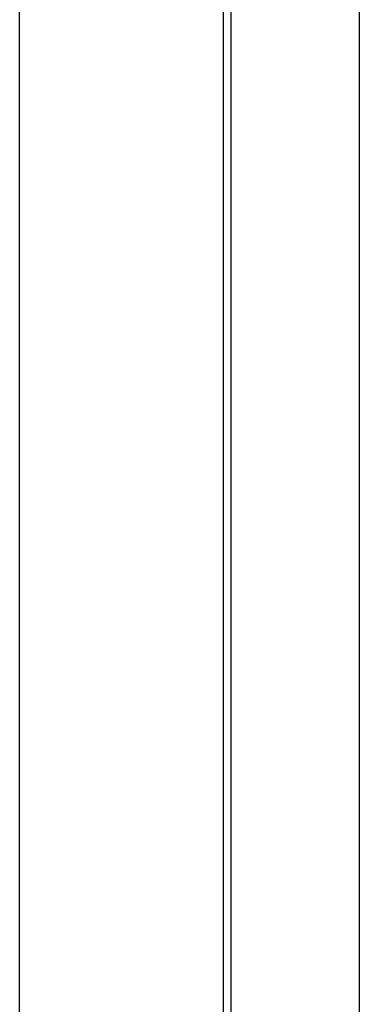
# Model space of a CAD drawing. Header units: millimetres. Extents: x -382 to 385, y -44 to 2191.
# Tile 9 of 256: x -295.2 to -293.85, y 0.98 to 4.84. Entities that reach past the tile are written whole.
import ezdxf

# ---------------------------------------------------------------- set-up
doc = ezdxf.new("R2010")
doc.units = ezdxf.units.MM
doc.layers.add('ORTHO$8', color=7, linetype='CONTINUOUS', true_color=0xffffff)

msp = doc.modelspace()

# ---------------------------------------------------------------- linework, layer by layer
at = {"layer": 'ORTHO$8', "color": 7, "linetype": 'Continuous'}
for p, q in [((-295.2002, -40.9908), (-295.2002, 136.9775)), ((-294.4002, -40.1909), (-294.4002, 136.9865))]:
    msp.add_line(p, q, dxfattribs=at)
for points, knots in [([(-294.3572, -40.469), (-294.3578, -40.4132), (-294.359, -40.2793), (-294.3605, -39.656), (-294.3619, -38.6666), (-294.3636, -36.842), (-294.3653, -33.6415), (-294.3668, -28.3541), (-294.368, -21.6662), (-294.3688, -13.6413), (-294.3694, -4.3411), (-294.3696, 6.153), (-294.3696, 17.7615), (-294.3694, 30.376), (-294.3689, 43.9001), (-294.368, 58.2145), (-294.3669, 73.2122), (-294.3653, 88.7508), (-294.3636, 102.0332), (-294.3619, 112.7696), (-294.3607, 119.9422), (-294.3595, 126.2241), (-294.3583, 131.6001), (-294.3575, 135.1889), (-294.357, 136.9833)], [0, 0, 0, 0, 0.025738, 0.054876, 0.084271, 0.113666, 0.17276, 0.231999, 0.291181, 0.350368, 0.4095, 0.468722, 0.527865, 0.587087, 0.64622, 0.705407, 0.764588, 0.823827, 0.882921, 0.912318, 0.941714, 0.961143, 0.980571, 1, 1, 1, 1]), ([(-293.8508, -40.9908), (-293.8513, -40.9727), (-293.8527, -40.8381), (-293.8552, -40.0834), (-293.8579, -37.9794), (-293.8603, -34.1289), (-293.8621, -28.8159), (-293.8634, -22.1157), (-293.8644, -14.0596), (-293.865, -4.752), (-293.8653, 5.7952), (-293.8653, 17.4105), (-293.865, 30.0885), (-293.8644, 43.6247), (-293.8634, 57.9935), (-293.8621, 73.0174), (-293.8603, 88.6318), (-293.858, 104.6194), (-293.8553, 119.0142), (-293.8528, 129.8038), (-293.8513, 135.1856), (-293.8508, 136.9775)], [0, 0, 0, 0, 0.019608, 0.058824, 0.117647, 0.176471, 0.235294, 0.294118, 0.352941, 0.411765, 0.470588, 0.529412, 0.588235, 0.647059, 0.705882, 0.764706, 0.823529, 0.882353, 0.941176, 0.980392, 1, 1, 1, 1])]:
    msp.add_open_spline(points, degree=3, knots=knots, dxfattribs=at)

doc.saveas('drawing.dxf')
